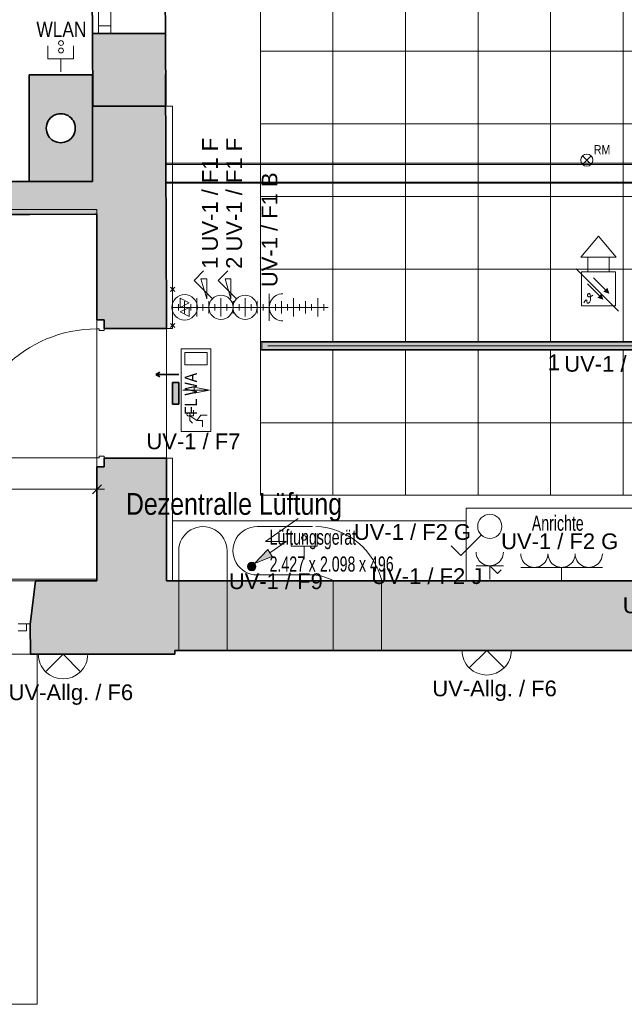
# Model space of a CAD drawing. Extents: x -321 to 526, y -52 to 542.
# Tile 37 of 56: x 33 to 133, y 156 to 319. Entities that reach past the tile are written whole.
import ezdxf
from ezdxf.lldxf.tags import DXFTag

# ---------------------------------------------------------------- set-up
doc = ezdxf.new("R2010")
doc.units = 0
doc.layers.get('0').update_dxf_attribs({"lineweight": 35})
for name, color, linetype, lineweight, true_color in [('Bereich UV Allg.', 7, 'Continuous', 18, 0xff6600), ('E_445_Allgemeinbeleuchtung', 7, 'Continuous', 18, 0xf7d209), ('E_445_Sicherheitsbeleuchtung_SiBel', 7, 'Continuous', 18, 0x009900), ('E_449_Niederspannungsinstallationen_Elektro', 1, 'Continuous', 18, 0xff0000), ('E_449_Niederspannungsinstallationen_Schalter', 1, 'Continuous', 18, 0xff0000), ('E_449_Niederspannungsinstallationen_Stromkreise', 1, 'Continuous', 25, 0xff0000), ('E_456_BMA_Endgeräte', 7, 'Continuous', 18, 0x993300), ('E_457_Datenübertragungsnetz_EDV', 6, 'Continuous', 18, 0xff00ff)]:
    doc.layers.add(name, color=color, linetype=linetype, lineweight=lineweight, true_color=true_color)
for name, color, linetype, lineweight in [('D-501 Deckenspiegel Beleuchtung_BM_PM_NB', 7, 'Continuous', 25), ('D-501 Deckenspiegel Gebäude', 7, 'Continuous', 25), ('D-501 Deckenspiegel Rasterdecke', 7, 'Continuous', 25), ('D-501 Deckenspiegel Text_Maß', 7, 'Continuous', 25), ('E_Legende', 7, 'Continuous', 18)]:
    doc.layers.add(name, color=color, linetype=linetype, lineweight=lineweight)
doc.layers.add('E_Hilfslinie', color=2, linetype='Continuous', lineweight=13, true_color=0xffff00, plot=False)
doc.layers.add('E_Hilfslinie Legende', color=7, linetype='Continuous', lineweight=13, true_color=0xffcccc, plot=False)
doc.styles.get("Standard").update_dxf_attribs({"font": 'arial.ttf'})
tags = doc.linetypes.add('ALL_S14', pattern=[0.1, 0.05, -0.05]).pattern_tags.tags
tags[6:7] = [DXFTag(74, 4), DXFTag(75, 0), DXFTag(340, '0'), DXFTag(46, 1.0), DXFTag(50, 0.0), DXFTag(44, 0.0), DXFTag(45, 0.0)]
tags[4:5] = [DXFTag(74, 4), DXFTag(75, 0), DXFTag(340, '0'), DXFTag(46, 1.0), DXFTag(50, 0.0), DXFTag(44, 0.0), DXFTag(45, 0.0)]
tags = doc.linetypes.add('ALL_S16', pattern=[0.025, 0, -0.025]).pattern_tags.tags
tags[6:7] = [DXFTag(74, 4), DXFTag(75, 0), DXFTag(340, '0'), DXFTag(46, 1.0), DXFTag(50, 0.0), DXFTag(44, 0.0), DXFTag(45, 0.0)]
tags[4:5] = [DXFTag(74, 4), DXFTag(75, 0), DXFTag(340, '0'), DXFTag(46, 1.0), DXFTag(50, 0.0), DXFTag(44, 0.0), DXFTag(45, 0.0)]
tags = doc.linetypes.add('PUNKT2_S9', pattern=[0.025, 0, -0.025]).pattern_tags.tags
tags[6:7] = [DXFTag(74, 4), DXFTag(75, 0), DXFTag(340, '0'), DXFTag(46, 1.0), DXFTag(50, 0.0), DXFTag(44, 0.0), DXFTag(45, 0.0)]
tags[4:5] = [DXFTag(74, 4), DXFTag(75, 0), DXFTag(340, '0'), DXFTag(46, 1.0), DXFTag(50, 0.0), DXFTag(44, 0.0), DXFTag(45, 0.0)]
tags = doc.linetypes.add('VERDECKT2_S2', pattern=[0.135, 0.1, -0.035]).pattern_tags.tags
tags[6:7] = [DXFTag(74, 4), DXFTag(75, 0), DXFTag(340, '0'), DXFTag(46, 1.0), DXFTag(50, 0.0), DXFTag(44, 0.0), DXFTag(45, 0.0)]
tags[4:5] = [DXFTag(74, 4), DXFTag(75, 0), DXFTag(340, '0'), DXFTag(46, 1.0), DXFTag(50, 0.0), DXFTag(44, 0.0), DXFTag(45, 0.0)]

# ---------------------------------------------------------------- blocks, each defined once
blk = doc.blocks.new('Referenz-A07MYS7IRK', base_point=(-281.01, -47.12))
at = {"layer": 'D-501 Deckenspiegel Beleuchtung_BM_PM_NB', "color": 0, "lineweight": 13}
for p, q in [((125.66, 294.68), (127.08, 296.09)), ((125.66, 296.09), (127.08, 294.68)), ((14.73, 240.97), (45.35, 240.97)), ((44.6, 240.22), (46.1, 241.72)), ((45.35, 240.97), (45.35, 242.22)), ((45.35, 240.97), (45.35, 239.72)), ((45.35, 240.97), (46.6, 240.97))]:
    blk.add_line(p, q, dxfattribs=at)
at = {"layer": 'D-501 Deckenspiegel Beleuchtung_BM_PM_NB', "color": 0, "lineweight": 18}
for p, q in [((180.37, 265.38), (72.37, 265.38)), ((180.37, 263.98), (72.37, 263.98)), ((180.37, 263.98), (72.37, 263.98))]:
    blk.add_line(p, q, dxfattribs=at)
at = {"layer": 'D-501 Deckenspiegel Beleuchtung_BM_PM_NB', "color": 0, "lineweight": 35}
for p, q in [((55.07, 259.96), (55.77, 260.36)), ((58.87, 259.96), (55.07, 259.96)), ((55.07, 259.96), (55.77, 259.56)), ((58.87, 258.63), (57.87, 258.63)), ((57.87, 258.63), (57.87, 255.03)), ((58.87, 255.03), (58.87, 258.63)), ((57.87, 255.03), (58.87, 255.03))]:
    blk.add_line(p, q, dxfattribs=at)
at = {"layer": 'D-501 Deckenspiegel Beleuchtung_BM_PM_NB', "color": 0, "lineweight": 13}
blk.add_circle((126.37, 295.38), 1, dxfattribs=at)
for points in [[(72.37, 263.98), (72.37, 265.38), (180.37, 263.98)], [(180.37, 263.98), (72.37, 265.38), (180.37, 265.38)]]:
    blk.add_solid(points, dxfattribs=at)
at = {"layer": 'D-501 Deckenspiegel Beleuchtung_BM_PM_NB', "color": 0, "lineweight": 35}
for points in [[(57.87, 255.03), (57.87, 258.63), (58.87, 255.03)], [(58.87, 255.03), (57.87, 258.63), (58.87, 258.63)]]:
    blk.add_solid(points, dxfattribs=at)
at = {"layer": 'D-501 Deckenspiegel Gebäude', "color": 0, "linetype": 'ALL_S16', "lineweight": 35, "ltscale": 0.35}
for p, q in [((44.27, 419.13), (44.59, 316.26)), ((56.4, 419.13), (56.67, 316.31))]:
    blk.add_line(p, q, dxfattribs=at)
at = {"layer": 'D-501 Deckenspiegel Gebäude', "color": 0, "linetype": 'VERDECKT2_S2', "lineweight": 13, "ltscale": 0.13}
for p, q in [((45.63, 318.55), (45.61, 419.13)), ((47.63, 318.55), (47.61, 419.13))]:
    blk.add_line(p, q, dxfattribs=at)
at = {"layer": 'D-501 Deckenspiegel Gebäude', "color": 0, "lineweight": 13}
for p, q in [((45.63, 318.55), (45.63, 316.31)), ((45.63, 317.6), (47.63, 317.6)), ((47.63, 318.55), (47.63, 316.31)), ((57.87, 304.31), (56.73, 304.31)), ((57.87, 267.53), (57.87, 304.31)), ((46.55, 268.99), (45.35, 268.99)), ((45.35, 268.99), (45.35, 267.49)), ((46.55, 267.23), (46.55, 268.99)), ((45.69, 267.49), (45.35, 267.49)), ((45.69, 267.23), (45.69, 267.49)), ((45.69, 267.23), (46.55, 267.23)), ((56.87, 267.53), (57.87, 267.53)), ((57.87, 267.53), (57.87, 267.53)), ((45.35, 246.17), (23.75, 246.17)), ((45.69, 246.17), (45.35, 246.17)), ((45.35, 244.67), (45.35, 246.17)), ((45.69, 246.43), (45.69, 246.17)), ((45.69, 246.43), (46.55, 246.43)), ((46.55, 246.43), (46.55, 244.67)), ((56.87, 246.13), (57.87, 246.13)), ((57.87, 246.13), (57.87, 225.84)), ((46.55, 244.67), (45.35, 244.67)), ((106.41, 237.84), (106.41, 234.76)), ((106.41, 237.84), (184.28, 237.84)), ((57.87, 235.76), (106.41, 235.76)), ((57.87, 225.84), (57.87, 235.76)), ((106.41, 235.76), (106.41, 232.84)), ((106.41, 232.84), (106.41, 225.84)), ((106.41, 225.84), (57.87, 225.84)), ((32.32, 218.73), (33.72, 218.73)), ((33.72, 218.73), (34.33, 218.73)), ((33.72, 218.73), (33.72, 217.57)), ((33.72, 217.57), (32.32, 217.57)), ((0.72, 213.67), (34.34, 213.71)), ((35.44, 155.85), (35.44, 213.69)), ((-23.37, 155.85), (35.44, 155.85))]:
    blk.add_line(p, q, dxfattribs=at)
at = {"layer": 'D-501 Deckenspiegel Gebäude', "color": 0, "lineweight": 35}
for p, q in [((56.67, 316.31), (44.6, 316.31)), ((44.61, 316.31), (44.65, 304.26)), ((56.73, 304.31), (56.68, 316.31)), ((44.62, 309.48), (34.13, 309.48)), ((34.13, 309.48), (34.13, 291.85)), ((44.62, 309.48), (44.62, 291.85)), ((56.87, 268.85), (56.7, 309.53)), ((56.73, 304.31), (44.65, 304.31)), ((23.95, 291.84), (34.13, 291.85)), ((44.63, 291.85), (34.14, 291.85)), ((44.62, 291.85), (44.63, 291.85)), ((34.24, 286.4), (45.03, 286.45)), ((45.03, 286.45), (45.03, 286.44)), ((45.03, 286.44), (45.35, 286.44)), ((45.35, 286.44), (45.35, 268.99)), ((23.95, 286.4), (34.24, 286.4)), ((45.35, 268.99), (46.55, 268.99)), ((46.55, 268.99), (46.55, 267.53)), ((56.87, 267.53), (56.87, 268.85)), ((46.55, 267.53), (56.87, 267.53)), ((56.87, 246.13), (46.55, 246.13)), ((46.55, 246.13), (46.55, 244.67)), ((56.87, 244.81), (56.87, 246.13)), ((46.55, 244.67), (45.35, 244.67)), ((45.35, 244.67), (45.35, 225.84)), ((56.87, 225.84), (56.87, 244.81)), ((35.19, 225.84), (34.33, 218.65)), ((45.35, 225.84), (35.19, 225.84)), ((153.07, 225.84), (56.87, 225.84)), ((34.33, 218.65), (34.34, 213.71)), ((34.34, 213.71), (36.46, 213.71)), ((36.46, 213.71), (58.24, 213.71)), ((58.24, 213.71), (58.24, 214.35)), ((58.24, 214.35), (202.5, 214.35))]:
    blk.add_line(p, q, dxfattribs=at)
at = {"layer": 'D-501 Deckenspiegel Gebäude', "color": 0, "linetype": 'ALL_S14', "lineweight": 13, "ltscale": 0.13}
for p, q in [((197.28, 294.86), (56.76, 294.86)), ((197.28, 294.66), (56.76, 294.66)), ((197.29, 291.76), (56.77, 291.76)), ((197.29, 291.56), (56.77, 291.56)), ((71.85, 234.82), (81.01, 234.82)), ((58.87, 230.81), (58.88, 214.35)), ((66.87, 230.81), (66.88, 214.35)), ((71.85, 226.82), (81.06, 226.82)), ((84.43, 225.88), (84.43, 214.35)), ((92.43, 225.85), (92.43, 214.35))]:
    blk.add_line(p, q, dxfattribs=at)
at = {"layer": 'D-501 Deckenspiegel Gebäude', "color": 0, "linetype": 'PUNKT2_S9', "lineweight": 13, "ltscale": 0.13}
for p, q in [((45.35, 267.49), (45.35, 246.09)), ((56.87, 267.53), (56.87, 246.13)), ((-0.32, 225.88), (35.2, 225.84))]:
    blk.add_line(p, q, dxfattribs=at)
at = {"layer": 'D-501 Deckenspiegel Gebäude', "color": 0, "lineweight": 35}
for major_axis in [(2.4, 0), (-2.4, 0)]:
    blk.add_ellipse((39.37, 300.66), major_axis=major_axis, ratio=1, start_param=0, end_param=3.141593, dxfattribs=at)
at = {"layer": 'D-501 Deckenspiegel Gebäude', "color": 0, "lineweight": 13}
blk.add_ellipse((45.35, 245.89), major_axis=(0, 21.6), ratio=1, start_param=0, end_param=1.557995, dxfattribs=at)
at = {"layer": 'D-501 Deckenspiegel Gebäude', "color": 0, "linetype": 'ALL_S14', "lineweight": 13, "ltscale": 0.13}
for centre, major_axis, end_param in [((62.87, 230.81), (4, 0), 3.142848), ((71.84, 230.82), (0, 4), 3.142848), ((81.11, 223.19), (11.33, 2.65), 1.305845), ((80.58, 218.49), (3.85, 7.39), 0.488763)]:
    blk.add_ellipse(centre, major_axis=major_axis, ratio=1, start_param=0, end_param=end_param, dxfattribs=at)
at = {"layer": 'D-501 Deckenspiegel Gebäude', "color": 0, "lineweight": 13}
for points in [[(44.65, 304.26), (44.63, 316.31), (44.65, 316.31)], [(44.65, 304.26), (44.65, 316.31), (56.73, 304.31)], [(56.73, 304.31), (44.65, 316.31), (56.73, 316.31)], [(34.14, 291.85), (34.14, 309.48), (36.98, 291.85)], [(36.98, 291.85), (34.14, 309.48), (36.98, 309.48)], [(36.98, 300.66), (36.98, 309.48), (37, 300.95)], [(37, 300.95), (36.98, 309.48), (37, 309.48)], [(37, 300.95), (37, 309.48), (37.05, 301.24)], [(37.05, 301.24), (37, 309.48), (37.05, 309.48)], [(37.05, 301.24), (37.05, 309.48), (37.14, 301.51)], [(37.14, 301.51), (37.05, 309.48), (37.14, 309.48)], [(37.14, 301.51), (37.14, 309.48), (37.26, 301.78)], [(37.26, 301.78), (37.14, 309.48), (37.26, 309.48)], [(37.26, 301.78), (37.26, 309.48), (37.41, 302.03)], [(37.41, 302.03), (37.26, 309.48), (37.41, 309.48)], [(37.41, 302.03), (37.41, 309.48), (37.59, 302.26)], [(37.59, 302.26), (37.41, 309.48), (37.59, 309.48)], [(37.59, 302.26), (37.59, 309.48), (37.79, 302.46)], [(37.79, 302.46), (37.59, 309.48), (37.79, 309.48)], [(37.79, 302.46), (37.79, 309.48), (38.02, 302.64)], [(38.02, 302.64), (37.79, 309.48), (38.02, 309.48)], [(38.02, 302.64), (38.02, 309.48), (38.27, 302.79)], [(38.27, 302.79), (38.02, 309.48), (38.27, 309.48)], [(38.27, 302.79), (38.27, 309.48), (38.53, 302.91)], [(38.53, 302.91), (38.27, 309.48), (38.53, 309.48)], [(38.53, 302.91), (38.53, 309.48), (38.81, 302.99)], [(38.81, 302.99), (38.53, 309.48), (38.81, 309.48)], [(38.81, 302.99), (38.81, 309.48), (39.1, 303.05)], [(39.1, 303.05), (38.81, 309.48), (39.1, 309.48)], [(39.1, 303.05), (39.1, 309.48), (39.38, 303.06)], [(39.38, 303.06), (39.1, 309.48), (39.38, 309.48)], [(39.38, 303.06), (39.38, 309.48), (39.67, 303.05)], [(39.67, 303.05), (39.38, 309.48), (39.67, 309.48)], [(39.67, 303.05), (39.67, 309.48), (39.96, 302.99)], [(39.96, 302.99), (39.67, 309.48), (39.96, 309.48)], [(39.96, 302.99), (39.96, 309.48), (40.24, 302.91)], [(40.24, 302.91), (39.96, 309.48), (40.24, 309.48)], [(40.24, 302.91), (40.24, 309.48), (40.5, 302.79)], [(40.5, 302.79), (40.24, 309.48), (40.5, 309.48)], [(40.5, 302.79), (40.5, 309.48), (40.75, 302.64)], [(40.75, 302.64), (40.5, 309.48), (40.75, 309.48)], [(40.75, 302.64), (40.75, 309.48), (40.98, 302.46)], [(40.98, 302.46), (40.75, 309.48), (40.98, 309.48)], [(40.98, 302.46), (40.98, 309.48), (41.18, 302.26)], [(41.18, 302.26), (40.98, 309.48), (41.18, 309.48)], [(41.18, 302.26), (41.18, 309.48), (41.36, 302.03)], [(41.36, 302.03), (41.18, 309.48), (41.36, 309.48)], [(41.36, 302.03), (41.36, 309.48), (41.51, 301.78)], [(41.51, 301.78), (41.36, 309.48), (41.51, 309.48)], [(41.51, 301.78), (41.51, 309.48), (41.63, 301.51)], [(41.63, 301.51), (41.51, 309.48), (41.63, 309.48)], [(41.63, 301.51), (41.63, 309.48), (41.71, 301.24)], [(41.71, 301.24), (41.63, 309.48), (41.71, 309.48)], [(41.71, 301.24), (41.71, 309.48), (41.77, 300.95)], [(41.77, 300.95), (41.71, 309.48), (41.77, 309.48)], [(41.77, 300.95), (41.77, 309.48), (41.78, 300.66)], [(41.78, 300.66), (41.77, 309.48), (41.78, 309.48)], [(41.78, 291.85), (41.78, 309.48), (44.63, 291.85)], [(44.63, 291.85), (41.78, 309.48), (44.63, 309.48)], [(44.63, 291.85), (44.63, 309.48), (44.65, 286.45)], [(44.65, 286.45), (44.63, 309.48), (44.65, 304.31)], [(44.65, 286.45), (44.65, 304.31), (45.03, 286.45)], [(45.03, 286.45), (44.65, 304.31), (45.03, 304.31)], [(45.03, 286.45), (45.03, 304.31), (45.35, 286.44)], [(45.35, 286.44), (45.03, 304.31), (45.35, 304.31)], [(45.35, 286.44), (45.35, 304.31), (46.55, 268.99)], [(46.55, 268.99), (45.35, 304.31), (46.55, 304.31)], [(46.55, 268.99), (46.55, 304.31), (56.72, 267.53)], [(56.72, 267.53), (46.55, 304.31), (56.72, 304.31)], [(56.72, 267.53), (56.72, 304.31), (56.87, 267.53)], [(56.87, 267.53), (56.72, 304.31), (56.87, 268.85)], [(36.98, 291.85), (36.98, 300.66), (37, 291.85)], [(37, 291.85), (36.98, 300.66), (37, 300.37)], [(37, 291.85), (37, 300.37), (37.05, 291.85)], [(37.05, 291.85), (37, 300.37), (37.05, 300.09)], [(37.05, 291.85), (37.05, 300.09), (37.14, 291.85)], [(37.14, 291.85), (37.05, 300.09), (37.14, 299.81)], [(37.14, 291.85), (37.14, 299.81), (37.26, 291.85)], [(37.26, 291.85), (37.14, 299.81), (37.26, 299.55)], [(37.26, 291.85), (37.26, 299.55), (37.41, 291.85)], [(37.41, 291.85), (37.26, 299.55), (37.41, 299.3)], [(41.51, 291.85), (41.36, 299.3), (41.51, 299.55)], [(41.63, 291.85), (41.51, 299.55), (41.63, 299.81)], [(41.51, 291.85), (41.51, 299.55), (41.63, 291.85)], [(41.71, 291.85), (41.63, 299.81), (41.71, 300.09)], [(41.63, 291.85), (41.63, 299.81), (41.71, 291.85)], [(41.77, 291.85), (41.71, 300.09), (41.77, 300.37)], [(41.71, 291.85), (41.71, 300.09), (41.77, 291.85)], [(41.78, 291.85), (41.77, 300.37), (41.78, 300.66)], [(41.77, 291.85), (41.77, 300.37), (41.78, 291.85)], [(37.41, 291.85), (37.41, 299.3), (37.59, 291.85)], [(37.59, 291.85), (37.41, 299.3), (37.59, 299.07)], [(37.59, 291.85), (37.59, 299.07), (37.79, 291.85)], [(37.79, 291.85), (37.59, 299.07), (37.79, 298.87)], [(37.79, 291.85), (37.79, 298.87), (38.02, 291.85)], [(38.02, 291.85), (37.79, 298.87), (38.02, 298.69)], [(38.02, 291.85), (38.02, 298.69), (38.27, 291.85)], [(38.27, 291.85), (38.02, 298.69), (38.27, 298.54)], [(38.27, 291.85), (38.27, 298.54), (38.53, 291.85)], [(38.53, 291.85), (38.27, 298.54), (38.53, 298.42)], [(38.53, 291.85), (38.53, 298.42), (38.81, 291.85)], [(38.81, 291.85), (38.53, 298.42), (38.81, 298.33)], [(38.81, 291.85), (38.81, 298.33), (39.1, 291.85)], [(39.1, 291.85), (38.81, 298.33), (39.1, 298.28)], [(39.1, 291.85), (39.1, 298.28), (39.38, 291.85)], [(39.38, 291.85), (39.1, 298.28), (39.38, 298.26)], [(39.67, 291.85), (39.38, 298.26), (39.67, 298.28)], [(39.38, 291.85), (39.38, 298.26), (39.67, 291.85)], [(39.96, 291.85), (39.67, 298.28), (39.96, 298.33)], [(39.67, 291.85), (39.67, 298.28), (39.96, 291.85)], [(40.24, 291.85), (39.96, 298.33), (40.24, 298.42)], [(39.96, 291.85), (39.96, 298.33), (40.24, 291.85)], [(40.5, 291.85), (40.24, 298.42), (40.5, 298.54)], [(40.24, 291.85), (40.24, 298.42), (40.5, 291.85)], [(40.75, 291.85), (40.5, 298.54), (40.75, 298.69)], [(40.5, 291.85), (40.5, 298.54), (40.75, 291.85)], [(40.98, 291.85), (40.75, 298.69), (40.98, 298.87)], [(40.75, 291.85), (40.75, 298.69), (40.98, 291.85)], [(41.18, 291.85), (40.98, 298.87), (41.18, 299.07)], [(40.98, 291.85), (40.98, 298.87), (41.18, 291.85)], [(41.36, 291.85), (41.18, 299.07), (41.36, 299.3)], [(41.18, 291.85), (41.18, 299.07), (41.36, 291.85)], [(41.36, 291.85), (41.36, 299.3), (41.51, 291.85)], [(34.14, 286.4), (23.95, 291.84), (34.14, 291.85)], [(23.95, 286.4), (23.95, 291.84), (34.14, 286.4)], [(34.14, 286.4), (34.14, 291.85), (34.23, 286.4)], [(34.23, 286.4), (34.14, 291.85), (34.23, 291.85)], [(34.23, 286.4), (34.23, 291.85), (44.63, 286.45)], [(44.63, 286.45), (34.23, 291.85), (44.63, 291.85)], [(44.63, 286.45), (44.63, 291.85), (44.65, 286.45)], [(45.03, 286.44), (45.03, 286.45), (45.35, 286.44)], [(45.35, 268.99), (45.35, 286.44), (46.55, 268.99)], [(46.55, 267.53), (46.55, 268.99), (56.72, 267.53)]]:
    blk.add_solid(points, dxfattribs=at)
at = {"layer": 'D-501 Deckenspiegel Gebäude', "color": 0, "linetype": 'PUNKT2_S9', "lineweight": 13, "ltscale": 0.13}
for points in [[(46.55, 244.67), (46.55, 246.13), (56.88, 213.71)], [(56.88, 225.84), (46.55, 246.13), (56.88, 246.13)], [(56.88, 213.71), (46.55, 246.13), (56.88, 225.84)], [(45.36, 225.84), (45.35, 244.67), (45.36, 244.67)], [(45.36, 213.71), (45.36, 244.67), (46.55, 213.71)], [(46.55, 213.71), (45.36, 244.67), (46.55, 244.67)], [(46.55, 213.71), (46.55, 244.67), (56.88, 213.71)], [(35.2, 213.71), (34.34, 218.65), (35.2, 225.84)], [(35.2, 213.71), (35.2, 225.84), (45.36, 213.71)], [(45.36, 213.71), (35.2, 225.84), (45.36, 225.84)], [(56.88, 213.71), (56.88, 225.84), (58.25, 213.71)], [(58.25, 214.35), (56.88, 225.84), (58.25, 225.84)], [(58.25, 213.71), (56.88, 225.84), (58.25, 214.35)], [(58.25, 214.35), (58.25, 225.84), (59.37, 214.35)], [(59.37, 214.35), (58.25, 225.84), (59.37, 225.84)], [(59.37, 214.36), (59.37, 225.84), (59.37, 214.36)], [(59.37, 214.36), (59.37, 225.84), (59.37, 225.84)], [(59.37, 214.36), (59.37, 225.84), (59.37, 214.35)], [(59.37, 214.35), (59.37, 225.84), (59.37, 225.84)], [(59.37, 214.35), (59.37, 225.84), (153.07, 214.35)], [(153.07, 220.69), (59.37, 225.84), (153.07, 225.84)], [(153.07, 214.35), (59.37, 225.84), (153.07, 220.69)], [(34.34, 213.71), (34.34, 218.65), (35.2, 213.71)], [(59.37, 214.35), (59.37, 214.36), (59.37, 214.35)], [(59.37, 214.32), (59.37, 214.35), (59.37, 214.35)], [(59.37, 214.32), (59.37, 214.35), (59.37, 214.32)], [(59.37, 214.32), (59.37, 214.35), (59.37, 214.35)], [(59.37, 214.32), (59.37, 214.35), (59.38, 214.32)]]:
    blk.add_solid(points, dxfattribs=at)
at = {"layer": 'D-501 Deckenspiegel Rasterdecke', "color": 0, "lineweight": 18}
for p, q in [((72.37, 325.38), (72.37, 265.38)), ((84.37, 325.38), (84.37, 265.38)), ((96.37, 325.38), (96.37, 265.38)), ((108.37, 325.38), (108.37, 265.38)), ((120.37, 325.38), (120.37, 265.38)), ((132.37, 325.38), (132.37, 265.38)), ((180.37, 313.38), (72.37, 313.38)), ((180.37, 301.38), (72.37, 301.38)), ((180.37, 289.38), (72.37, 289.38)), ((180.37, 277.38), (72.37, 277.38)), ((72.37, 239.98), (72.37, 265.38)), ((84.37, 239.98), (84.37, 263.98)), ((96.37, 239.98), (96.37, 263.98)), ((108.37, 239.98), (108.37, 263.98)), ((120.37, 239.98), (120.37, 263.98)), ((132.37, 239.98), (132.37, 263.98)), ((180.37, 251.98), (72.37, 251.98)), ((180.37, 239.98), (72.37, 239.98))]:
    blk.add_line(p, q, dxfattribs=at)
at = {"layer": 'D-501 Deckenspiegel Beleuchtung_BM_PM_NB', "color": 0, "lineweight": 13, "insert": (127.53, 297.86), "char_height": 1.5, "attachment_point": 1}
blk.add_mtext('{\\W0.83;\\fArial;RM}', dxfattribs=at)
at = {"layer": 'D-501 Deckenspiegel Beleuchtung_BM_PM_NB', "color": 0, "lineweight": 18, "char_height": 2, "attachment_point": 1, "rotation": 90}
for s, insert in [('{\\W0.83;\\fArial;WA}', (59.87, 256.47)), ('{\\W0.83;\\fArial;FL}', (59.87, 253.27))]:
    blk.add_mtext(s, dxfattribs=dict(at, insert=insert))
at = {"layer": 'D-501 Deckenspiegel Gebäude', "color": 0, "lineweight": -2, "insert": (117.26, 236.62), "char_height": 2.5, "attachment_point": 1}
blk.add_mtext('{\\W0.67;\\fArial;Anrichte}', dxfattribs=at)
at = {"layer": 'D-501 Deckenspiegel Text_Maß', "color": 0, "lineweight": -2, "char_height": 2.5, "attachment_point": 1}
for s, insert in [('{\\W0.67;\\fArial;Lüftungsgerät}', (73.9, 234.31)), ('{\\W0.67;\\fArial;2.427}', (73.9, 229.87)), ('{\\W0.67;\\fArial;2.098}', (82.23, 229.87)), ('{\\W0.67;\\fArial;496}', (90.51, 229.87)), ('{\\W0.67;\\fArial;x}', (80.36, 229.87)), ('{\\W0.67;\\fArial;x}', (88.68, 229.87))]:
    blk.add_mtext(s, dxfattribs=dict(at, insert=insert))
blk = doc.blocks.new('Polylinie-A07MYS7URK', base_point=(-155.21, 226.14))
at = {"color": 0, "linetype": 'ByBlock', "lineweight": -2, "ltscale": 0.18}
for p, q in [((-155.21, 287.18), (45.34, 287.22)), ((-155.21, 226.14), (-155.21, 287.18)), ((45.34, 287.22), (45.34, 226.14)), ((45.34, 226.14), (-155.21, 226.14))]:
    blk.add_line(p, q, dxfattribs=at)
blk = doc.blocks.new('069 Multisensormelder (Kombination RMO WMD)-A07MYSAKRK', base_point=(125.48, 271.32))
at = {"color": 0, "lineweight": -2}
for p, q in [((125.48, 276.92), (125.48, 271.32)), ((131.08, 276.92), (125.48, 276.92)), ((131.08, 271.32), (131.08, 276.92)), ((127.45, 275.93), (129.43, 273.95)), ((126.46, 274.94), (128.44, 272.96)), ((125.87, 271.82), (126.04, 272.08)), ((126.04, 272.08), (126.17, 272.22)), ((126.17, 272.22), (126.25, 272.27)), ((126.25, 272.27), (126.31, 272.25)), ((126.31, 272.25), (126.34, 272.17)), ((126.34, 272.17), (126.36, 272.07)), ((126.36, 272.07), (126.38, 271.96)), ((126.38, 271.96), (126.4, 271.86)), ((126.4, 271.86), (126.44, 271.79)), ((126.47, 273.08), (126.46, 273.03)), ((126.46, 273.03), (126.46, 272.98)), ((126.46, 272.98), (126.48, 272.94)), ((126.49, 273.13), (126.47, 273.08)), ((126.5, 272.89), (126.48, 272.94)), ((126.51, 273.17), (126.49, 273.13)), ((126.5, 272.89), (126.53, 272.86)), ((126.54, 273.22), (126.51, 273.17)), ((126.57, 272.83), (126.53, 272.86)), ((126.58, 273.26), (126.54, 273.22)), ((126.57, 272.83), (126.62, 272.81)), ((126.62, 273.29), (126.58, 273.26)), ((126.66, 273.32), (126.62, 273.29)), ((126.62, 272.81), (126.68, 272.8)), ((126.7, 273.33), (126.66, 273.32)), ((126.68, 272.8), (126.76, 272.8)), ((126.73, 273.34), (126.7, 273.33)), ((126.7, 271.78), (126.77, 271.84)), ((126.73, 273.34), (126.77, 273.33)), ((126.76, 272.8), (126.84, 272.81)), ((126.8, 273.32), (126.77, 273.33)), ((126.77, 271.84), (126.83, 271.92)), ((126.8, 273.32), (126.83, 273.28)), ((126.86, 273.24), (126.83, 273.28)), ((126.83, 271.92), (126.88, 272.01)), ((126.84, 272.81), (126.92, 272.83)), ((126.88, 273.19), (126.86, 273.24)), ((126.9, 273.12), (126.88, 273.19)), ((126.88, 272.01), (126.92, 272.11)), ((126.92, 273.04), (126.9, 273.12)), ((126.94, 272.94), (126.92, 273.04)), ((126.92, 272.83), (127.02, 272.86)), ((126.92, 272.11), (126.95, 272.23)), ((126.96, 272.83), (126.94, 272.94)), ((126.95, 272.23), (126.97, 272.35)), ((126.97, 272.72), (126.96, 272.83)), ((126.97, 272.6), (126.97, 272.72)), ((126.97, 272.47), (126.97, 272.6)), ((126.97, 272.35), (126.97, 272.47)), ((127.02, 272.86), (127.11, 272.9)), ((127.11, 272.9), (127.2, 272.95)), ((127.2, 272.95), (127.28, 273.01)), ((127.28, 273.01), (127.36, 273.08)), ((125.48, 271.32), (131.08, 271.32)), ((126.44, 271.79), (126.49, 271.75)), ((126.49, 271.75), (126.56, 271.74)), ((126.56, 271.74), (126.63, 271.75)), ((126.63, 271.75), (126.7, 271.78))]:
    blk.add_line(p, q, dxfattribs=at)
for points in [[(130.09, 273.29), (129.1, 273.62), (129.76, 274.28)], [(129.1, 272.3), (128.11, 272.63), (128.77, 273.29)]]:
    blk.add_solid(points, dxfattribs=at)
blk = doc.blocks.new('002 Sirene-A07MYSAMRK', base_point=(125.36, 277))
at = {"color": 0, "lineweight": -2}
for p, q in [((128.28, 282.83), (125.36, 279.33)), ((131.19, 279.33), (128.28, 282.83)), ((125.36, 279.33), (131.19, 279.33)), ((126.53, 277), (126.53, 279.33)), ((130.03, 277), (130.03, 279.33))]:
    blk.add_line(p, q, dxfattribs=at)
blk = doc.blocks.new('Blockreferenz-A07MYSBERK', base_point=(37.24, 310))
at = {"color": 0, "linetype": 'ByBlock', "lineweight": -2, "ltscale": 0.045}
for p, q in [((37.24, 312.12), (37.24, 314.25)), ((41.49, 312.12), (41.49, 314.25)), ((41.49, 312.12), (37.24, 312.12)), ((39.36, 310), (39.36, 312.12))]:
    blk.add_line(p, q, dxfattribs=at)
at = {"color": 0, "linetype": 'ByBlock', "lineweight": -2, "ltscale": 0.18}
for centre in [(39.4, 314.73), (39.4, 313.51)]:
    blk.add_circle(centre, 0.399, dxfattribs=at)
blk = doc.blocks.new('MText-A07MYSBGRK', base_point=(35.34, 315.75))
at = {"color": 0, "linetype": 'ByBlock', "lineweight": -2, "ltscale": 0.18, "insert": (35.34, 318.25), "char_height": 2.5, "attachment_point": 1}
blk.add_mtext('{\\fArial Narrow;WLAN}', dxfattribs=at)
blk = doc.blocks.new('Steckdose_ dreifach m. Schuko.-A07MYSCARK', base_point=(115.43, 225.82))
at = {"color": 0, "lineweight": -2}
for p, q in [((115.43, 228.07), (128.93, 228.07)), ((122.18, 228.07), (122.18, 225.82))]:
    blk.add_line(p, q, dxfattribs=at)
for centre in [(117.68, 230.32), (122.18, 230.32), (126.68, 230.32)]:
    blk.add_ellipse(centre, major_axis=(-2.25, 0), ratio=1, start_param=0, end_param=3.141593, dxfattribs=at)
blk = doc.blocks.new('Blockreferenz-A07MYSCSRK', base_point=(57.5, 267.69))
at = {"color": 0, "linetype": 'ByBlock', "lineweight": -2, "ltscale": 0.13}
for p, q in [((57.5, 273.69), (58.21, 274.4)), ((57.5, 274.4), (58.21, 273.69)), ((57.85, 274.05), (57.85, 271.05)), ((59.85, 272.05), (59.85, 270.05)), ((61.85, 272.55), (61.85, 269.55)), ((63.85, 272.05), (63.85, 270.05)), ((65.85, 272.55), (65.85, 269.55)), ((67.85, 272.05), (67.85, 270.05)), ((69.85, 272.55), (69.85, 269.55)), ((71.85, 272.05), (71.85, 270.05)), ((73.85, 272.55), (73.85, 269.55)), ((75.85, 272.05), (75.85, 270.05)), ((77.85, 272.55), (77.85, 269.55)), ((79.85, 272.05), (79.85, 270.05)), ((81.85, 272.55), (81.85, 269.55)), ((57.85, 271.05), (83.58, 271.05)), ((57.85, 268.05), (57.85, 271.05)), ((58.85, 271.55), (58.85, 270.55)), ((60.85, 271.55), (60.85, 270.55)), ((62.85, 271.55), (62.85, 270.55)), ((64.85, 271.55), (64.85, 270.55)), ((66.85, 271.55), (66.85, 270.55)), ((68.85, 271.55), (68.85, 270.55)), ((70.85, 271.55), (70.85, 270.55)), ((72.85, 271.55), (72.85, 270.55)), ((74.85, 271.55), (74.85, 270.55)), ((76.85, 271.55), (76.85, 270.55)), ((78.85, 271.55), (78.85, 270.55)), ((80.85, 271.55), (80.85, 270.55)), ((82.85, 271.55), (82.85, 270.55)), ((57.5, 268.4), (58.21, 267.69)), ((57.5, 267.69), (58.21, 268.4))]:
    blk.add_line(p, q, dxfattribs=at)
blk = doc.blocks.new('Steckdose -A07MYSCURK', base_point=(71.59, 268.8))
at = {"color": 0, "lineweight": -2}
for p, q in [((73.84, 273.3), (73.84, 268.8)), ((73.84, 271.05), (71.59, 271.05))]:
    blk.add_line(p, q, dxfattribs=at)
blk.add_ellipse((76.09, 271.05), major_axis=(0, 2.25), ratio=1, start_param=0, end_param=3.141593, dxfattribs=at)
blk = doc.blocks.new('Einbau-Wandleuchte_ 1-flammig-A07MYSDSRK', base_point=(35.66, 209.62))
at = {"color": 0, "linetype": 'ByBlock', "lineweight": -2, "ltscale": 0.18}
for p, q in [((43.82, 213.7), (35.66, 213.7)), ((39.74, 213.7), (36.85, 210.82)), ((42.62, 210.82), (39.74, 213.7))]:
    blk.add_line(p, q, dxfattribs=at)
for major_axis, end_param in [((-4.08, 0), 0.785398), ((2.89, -2.89), 0.785398), ((-2.88, -2.89), 1.570796)]:
    blk.add_ellipse((39.74, 213.7), major_axis=major_axis, ratio=1, start_param=0, end_param=end_param, dxfattribs=at)
blk = doc.blocks.new('RZL-Unten-A07MYSE6RK', base_point=(59.3, 250.51))
at = {"color": 0, "linetype": 'ByBlock', "lineweight": -2, "ltscale": 0.18}
for p, q in [((59.3, 250.51), (59.3, 264.19)), ((59.3, 264.19), (64.2, 264.19)), ((64.2, 250.51), (64.2, 264.19)), ((59.9, 263.59), (63.6, 263.59)), ((59.9, 261.54), (59.9, 263.59)), ((63.6, 261.54), (63.6, 263.59)), ((59.9, 261.54), (63.6, 261.54)), ((59.55, 257.35), (63.96, 257.35)), ((61.4, 256.84), (61.4, 257.87)), ((63.96, 257.35), (61.4, 257.87)), ((63.96, 257.35), (61.4, 256.84)), ((61.31, 253.14), (61.31, 254.05)), ((60.69, 253.14), (60.69, 252.32)), ((60.69, 253.14), (61.31, 253.14)), ((61.88, 252.35), (60.69, 253.14)), ((60.69, 252.32), (61.15, 251.92)), ((62.53, 253.24), (61.88, 252.35)), ((61.88, 252.35), (62.8, 252.35)), ((63.55, 253.24), (62.53, 253.24)), ((62.8, 252.35), (62.8, 251.3)), ((59.3, 250.51), (64.2, 250.51))]:
    blk.add_line(p, q, dxfattribs=at)
for major_axis in [(0, 0.272), (0, -0.272)]:
    blk.add_ellipse((60.49, 253.34), major_axis=major_axis, ratio=1, start_param=0, end_param=3.141593, dxfattribs=at)
blk = doc.blocks.new('Elektroanschluß-A07MYSEKRK', base_point=(70.24, 227.52))
at = {"lineweight": -2}
blk.add_hatch(color=0, dxfattribs=at).paths.add_polyline_path([(71.58, 227.93), (71.62, 228.18), (71.54, 228.58), (71.48, 228.67), (71.23, 228.84), (71, 228.91), (70.69, 228.88), (70.47, 228.73), (70.3, 228.52), (70.24, 228.22), (70.25, 228.02), (70.49, 227.67), (70.85, 227.52), (71.18, 227.55), (71.42, 227.72)])
at = {"color": 0, "lineweight": -2}
for p, q in [((78.62, 236.14), (73.2, 232.36)), ((73.2, 232.36), (76.66, 232.34)), ((76.66, 232.34), (73.96, 230.47)), ((71.42, 228.71), (73.61, 231)), ((74.35, 229.88), (71.42, 228.71)), ((73.61, 231), (73.96, 230.47)), ((73.96, 230.47), (74.35, 229.88))]:
    blk.add_line(p, q, dxfattribs=at)
blk.add_circle((70.94, 228.22), 0.7, dxfattribs=at)
blk.add_solid([(74.35, 229.88), (73.61, 231), (71.43, 228.72)], dxfattribs=at)
blk = doc.blocks.new('MText-A07MYSEMRK', base_point=(50.13, 236.76))
at = {"color": 0, "lineweight": -2, "insert": (50.13, 240.36), "char_height": 3.6, "attachment_point": 1}
blk.add_mtext('{\\fArial Narrow;Dezentralle Lüftung}', dxfattribs=at)
blk = doc.blocks.new('Bauteilbeschriftung-A07MYSG0RK', base_point=(66.72, 276.54))
at = {"color": 0, "linetype": 'ByBlock', "lineweight": -2, "ltscale": 0.18, "insert": (66.72, 277.41), "char_height": 2.6, "attachment_point": 1, "rotation": 90}
blk.add_mtext('{\\fArial;2}', dxfattribs=at)
blk = doc.blocks.new('Bauteilbeschriftung-A07MYSG2RK', base_point=(66.74, 279.42))
at = {"color": 0, "linetype": 'ByBlock', "lineweight": -2, "ltscale": 0.25, "insert": (66.74, 280.29), "char_height": 2.6, "attachment_point": 1, "rotation": 90}
blk.add_mtext('{\\fArial;UV-1 / F1 F}', dxfattribs=at)
blk = doc.blocks.new('Bauteilbeschriftung-A07MYSG4RK', base_point=(72.59, 273.53))
at = {"color": 0, "linetype": 'ByBlock', "lineweight": -2, "ltscale": 0.25, "insert": (72.59, 274.39), "char_height": 2.6, "attachment_point": 1, "rotation": 90}
blk.add_mtext('{\\fArial;UV-1 / F1 B}', dxfattribs=at)
blk = doc.blocks.new('Bauteilbeschriftung-A07MYSGERK', base_point=(111.32, 231.08))
at = {"color": 0, "linetype": 'ByBlock', "lineweight": -2, "ltscale": 0.25, "insert": (112.18, 233.68), "char_height": 2.6, "attachment_point": 1}
blk.add_mtext('{\\fArial;UV-1 / F2 G}', dxfattribs=at)
blk = doc.blocks.new('Bauteilbeschriftung-A07MYSHCRK', base_point=(131.43, 220.49))
at = {"color": 0, "linetype": 'ByBlock', "lineweight": -2, "ltscale": 0.25, "insert": (132.3, 223.09), "char_height": 2.6, "attachment_point": 1}
blk.add_mtext('{\\fArial;UV-1 / F10}', dxfattribs=at)
blk = doc.blocks.new('Bauteilbeschriftung-A07MYSHERK', base_point=(66.3, 224.48))
at = {"color": 0, "linetype": 'ByBlock', "lineweight": -2, "ltscale": 0.25, "insert": (67.16, 227.08), "char_height": 2.6, "attachment_point": 1}
blk.add_mtext('{\\fArial;UV-1 / F9}', dxfattribs=at)
blk = doc.blocks.new('Bauteilbeschriftung-A07MYSHKRK', base_point=(52.66, 247.6))
at = {"color": 0, "linetype": 'ByBlock', "lineweight": -2, "ltscale": 0.25, "insert": (53.53, 250.2), "char_height": 2.6, "attachment_point": 1}
blk.add_mtext('{\\fArial;UV-1 / F7}', dxfattribs=at)
blk = doc.blocks.new('Bauteilbeschriftung-A07MYSKCRK', base_point=(29.88, 206.12))
at = {"color": 0, "linetype": 'ByBlock', "lineweight": -2, "ltscale": 0.25, "insert": (30.75, 208.72), "char_height": 2.6, "attachment_point": 1}
blk.add_mtext('{\\fArial;UV-Allg. / F6}', dxfattribs=at)
blk = doc.blocks.new('Blockreferenz-A07MYSLKRK', base_point=(77.49, 229.43))
at = {"layer": 'E_457_Datenübertragungsnetz_EDV', "linetype": 'ByBlock', "lineweight": -2, "ltscale": 0.045}
for p, q in [((77.49, 231.55), (77.49, 233.68)), ((81.74, 231.55), (81.74, 233.68)), ((77.49, 231.55), (81.74, 231.55)), ((79.61, 229.43), (79.61, 231.55))]:
    blk.add_line(p, q, dxfattribs=at)
at = {"layer": 'E_457_Datenübertragungsnetz_EDV', "linetype": 'ByBlock', "lineweight": -2, "ltscale": 0.18}
blk.add_circle((79.57, 232.94), 0.399, dxfattribs=at)
blk = doc.blocks.new('T5 1-flammig 21W-A07MYSLYRK', base_point=(72.59, 264.1))
at = {"color": 0, "lineweight": -2}
for p, q in [((72.59, 265.3), (180.59, 265.3)), ((72.59, 264.1), (72.59, 265.3)), ((73.61, 265.3), (179.56, 265.3)), ((180.59, 264.1), (180.59, 265.3)), ((72.59, 264.1), (180.59, 264.1)), ((73.59, 264.7), (179.59, 264.7)), ((73.61, 264.1), (179.56, 264.1))]:
    blk.add_line(p, q, dxfattribs=at)
blk = doc.blocks.new('Bauteilbeschriftung-A07MYSM0RK', base_point=(121.77, 260.41))
at = {"color": 0, "linetype": 'ByBlock', "lineweight": -2, "ltscale": 0.25, "insert": (122.63, 263.01), "char_height": 2.6, "attachment_point": 1}
blk.add_mtext('{\\fArial;UV-1 / F5}', dxfattribs=at)
blk = doc.blocks.new('Bauteilbeschriftung-A07MYSM2RK', base_point=(119.02, 260.66))
at = {"color": 0, "linetype": 'ByBlock', "lineweight": -2, "ltscale": 0.18, "insert": (119.89, 263.26), "char_height": 2.6, "attachment_point": 1}
blk.add_mtext('{\\fArial;1}', dxfattribs=at)
blk = doc.blocks.new('Steckdose -A07MYSMORK', base_point=(108.06, 226.09))
at = {"color": 0, "lineweight": -2}
for p, q in [((108.06, 228.34), (112.56, 228.34)), ((110.31, 228.34), (110.31, 226.09))]:
    blk.add_line(p, q, dxfattribs=at)
blk.add_ellipse((110.31, 230.59), major_axis=(-2.25, 0), ratio=1, start_param=0, end_param=3.141593, dxfattribs=at)
blk = doc.blocks.new('S-Aus_ UP_ 1p-A07MYSMQRK', base_point=(103.92, 230.04))
at = {"color": 0, "lineweight": -2}
for p, q in [((108.88, 233.4), (105.51, 230.04)), ((105.51, 230.04), (103.92, 231.63))]:
    blk.add_line(p, q, dxfattribs=at)
blk.add_circle((110.31, 234.84), 2, dxfattribs=at)
blk = doc.blocks.new('Bauteilbeschriftung-A07MYSMSRK', base_point=(86.97, 232.62))
at = {"color": 0, "linetype": 'ByBlock', "lineweight": -2, "ltscale": 0.25, "insert": (87.84, 235.22), "char_height": 2.6, "attachment_point": 1}
blk.add_mtext('{\\fArial;UV-1 / F2 G}', dxfattribs=at)
blk = doc.blocks.new('Bauteilbeschriftung-A07MYSMURK', base_point=(89.85, 225.32))
at = {"color": 0, "linetype": 'ByBlock', "lineweight": -2, "ltscale": 0.25, "insert": (90.71, 227.92), "char_height": 2.6, "attachment_point": 1}
blk.add_mtext('{\\fArial;UV-1 / F2 J}', dxfattribs=at)
blk = doc.blocks.new('Jalousieschalter-A07MYSN8RK', base_point=(57.75, 268.95))
at = {"color": 0, "lineweight": -2}
for p, q in [((59.1, 272.55), (59.1, 271.05)), ((60.6, 271.8), (59.1, 272.55)), ((59.1, 271.05), (60.6, 271.8)), ((59.1, 270.3), (60.6, 271.05)), ((60.6, 269.55), (59.1, 270.3)), ((60.6, 271.05), (60.6, 269.55))]:
    blk.add_line(p, q, dxfattribs=at)
blk.add_circle((59.85, 271.05), 2.1, dxfattribs=at)
blk = doc.blocks.new('Bauteilbeschriftung-A07MYSNERK', base_point=(62.74, 279.42))
at = {"color": 0, "linetype": 'ByBlock', "lineweight": -2, "ltscale": 0.25, "insert": (62.74, 280.29), "char_height": 2.6, "attachment_point": 1, "rotation": 90}
blk.add_mtext('{\\fArial;UV-1 / F1 F}', dxfattribs=at)
blk = doc.blocks.new('Bauteilbeschriftung-A07MYSNGRK', base_point=(62.72, 276.54))
at = {"color": 0, "linetype": 'ByBlock', "lineweight": -2, "ltscale": 0.18, "insert": (62.72, 277.41), "char_height": 2.6, "attachment_point": 1, "rotation": 90}
blk.add_mtext('{\\fArial;1}', dxfattribs=at)
blk = doc.blocks.new('Bauteilbeschriftung-A07MYSO8RK', base_point=(99.95, 206.76))
at = {"color": 0, "linetype": 'ByBlock', "lineweight": -2, "ltscale": 0.25, "insert": (100.81, 209.36), "char_height": 2.6, "attachment_point": 1}
blk.add_mtext('{\\fArial;UV-Allg. / F6}', dxfattribs=at)
blk = doc.blocks.new('Einbau-Wandleuchte_ 1-flammig-A07MYSOARK', base_point=(105.72, 210.27))
at = {"color": 0, "linetype": 'ByBlock', "lineweight": -2, "ltscale": 0.18}
for p, q in [((113.88, 214.35), (105.72, 214.35)), ((109.8, 214.35), (106.92, 211.46)), ((112.69, 211.46), (109.8, 214.35))]:
    blk.add_line(p, q, dxfattribs=at)
for major_axis, end_param in [((-4.08, 0), 0.785398), ((2.89, -2.89), 0.785398), ((-2.88, -2.89), 1.570796)]:
    blk.add_ellipse((109.8, 214.35), major_axis=major_axis, ratio=1, start_param=0, end_param=end_param, dxfattribs=at)
blk = doc.blocks.new('Dimmer-A07MYSP2RK', base_point=(65.4, 269.05))
at = {"color": 0, "lineweight": -2}
for p, q in [((65.4, 275.5), (66.99, 277.1)), ((68.44, 272.46), (65.4, 275.5)), ((67.5, 275.76), (66.55, 275.76)), ((66.55, 275.76), (67.5, 272.46)), ((67.5, 272.46), (67.5, 275.76))]:
    blk.add_line(p, q, dxfattribs=at)
blk.add_circle((69.85, 271.05), 2, dxfattribs=at)
blk = doc.blocks.new('Dimmer-A07MYSP4RK', base_point=(61.4, 269.05))
at = {"color": 0, "lineweight": -2}
for p, q in [((61.4, 275.5), (62.99, 277.1)), ((64.44, 272.46), (61.4, 275.5)), ((63.5, 275.76), (62.55, 275.76)), ((62.55, 275.76), (63.5, 272.46)), ((63.5, 272.46), (63.5, 275.76))]:
    blk.add_line(p, q, dxfattribs=at)
blk.add_circle((65.85, 271.05), 2, dxfattribs=at)

msp = doc.modelspace()

# ---------------------------------------------------------------- linework, layer by layer
at = {"layer": 'E_449_Niederspannungsinstallationen_Elektro', "color": 1, "linetype": 'Continuous', "ltscale": 0.18, "true_color": 0xff0000}
for p, q in [((110.31, 228.34), (111.58, 227.07)), ((111.58, 227.07), (112.18, 227.67))]:
    msp.add_line(p, q, dxfattribs=at)
at = {"layer": 'E_Hilfslinie Legende', "ltscale": 0.13}
msp.add_line((124.58, 277.42), (131.58, 270.42), dxfattribs=at)

# ---------------------------------------------------------------- block references
at = {"color": 251, "lineweight": 25, "ltscale": 0.25, "true_color": 0x585858}
msp.add_blockref('Referenz-A07MYS7IRK', (-281.01, -47.12), dxfattribs=at)
at = {"layer": 'Bereich UV Allg.', "ltscale": 0.18}
msp.add_blockref('Polylinie-A07MYS7URK', (-155.21, 226.14), dxfattribs=at)
at = {"layer": 'E_445_Allgemeinbeleuchtung', "color": 5, "ltscale": 0.18, "true_color": 0x0000ff}
for name, p in [('Bauteilbeschriftung-A07MYSG0RK', (66.72, 276.54)), ('Bauteilbeschriftung-A07MYSNGRK', (62.72, 276.54)), ('Bauteilbeschriftung-A07MYSM2RK', (119.02, 260.66))]:
    msp.add_blockref(name, p, dxfattribs=at)
at = {"layer": 'E_445_Allgemeinbeleuchtung', "ltscale": 0.18}
for name, p in [('T5 1-flammig 21W-A07MYSLYRK', (72.59, 264.1)), ('Einbau-Wandleuchte_ 1-flammig-A07MYSDSRK', (35.66, 209.62)), ('Einbau-Wandleuchte_ 1-flammig-A07MYSOARK', (105.72, 210.27))]:
    msp.add_blockref(name, p, dxfattribs=at)
at = {"layer": 'E_445_Sicherheitsbeleuchtung_SiBel', "ltscale": 0.18}
msp.add_blockref('RZL-Unten-A07MYSE6RK', (59.3, 250.51), dxfattribs=at)
at = {"layer": 'E_449_Niederspannungsinstallationen_Elektro', "color": 1, "linetype": 'Continuous', "ltscale": 0.18, "true_color": 0xff0000}
for name, p in [('Steckdose -A07MYSCURK', (71.59, 268.8)), ('Steckdose -A07MYSMORK', (108.06, 226.09))]:
    msp.add_blockref(name, p, dxfattribs=at)
at = {"layer": 'E_449_Niederspannungsinstallationen_Elektro', "linetype": 'Continuous', "ltscale": 0.18}
for name, p in [('MText-A07MYSEMRK', (50.13, 236.76)), ('Steckdose_ dreifach m. Schuko.-A07MYSCARK', (115.43, 225.82))]:
    msp.add_blockref(name, p, dxfattribs=at)
at = {"layer": 'E_449_Niederspannungsinstallationen_Schalter', "linetype": 'Continuous', "ltscale": 0.18}
for name, p in [('Dimmer-A07MYSP4RK', (61.4, 269.05)), ('Dimmer-A07MYSP2RK', (65.4, 269.05)), ('S-Aus_ UP_ 1p-A07MYSMQRK', (103.92, 230.04))]:
    msp.add_blockref(name, p, dxfattribs=at)
at = {"layer": 'E_449_Niederspannungsinstallationen_Schalter', "color": 5, "linetype": 'Continuous', "ltscale": 0.18, "true_color": 0x0000ff}
msp.add_blockref('Jalousieschalter-A07MYSN8RK', (57.75, 268.95), dxfattribs=at)
at = {"layer": 'E_449_Niederspannungsinstallationen_Stromkreise', "ltscale": 0.25}
for name, p in [('Bauteilbeschriftung-A07MYSNERK', (62.74, 279.42)), ('Bauteilbeschriftung-A07MYSG2RK', (66.74, 279.42)), ('Bauteilbeschriftung-A07MYSG4RK', (72.59, 273.53)), ('Bauteilbeschriftung-A07MYSM0RK', (121.77, 260.41)), ('Bauteilbeschriftung-A07MYSHKRK', (52.66, 247.6)), ('Bauteilbeschriftung-A07MYSMSRK', (86.97, 232.62)), ('Bauteilbeschriftung-A07MYSGERK', (111.32, 231.08)), ('Bauteilbeschriftung-A07MYSMURK', (89.85, 225.32)), ('Bauteilbeschriftung-A07MYSHERK', (66.3, 224.48)), ('Bauteilbeschriftung-A07MYSHCRK', (131.43, 220.49)), ('Bauteilbeschriftung-A07MYSKCRK', (29.88, 206.12)), ('Bauteilbeschriftung-A07MYSO8RK', (99.95, 206.76))]:
    msp.add_blockref(name, p, dxfattribs=at)
at = {"layer": 'E_456_BMA_Endgeräte', "linetype": 'Continuous', "ltscale": 0.18}
for name, p in [('002 Sirene-A07MYSAMRK', (125.36, 277)), ('069 Multisensormelder (Kombination RMO WMD)-A07MYSAKRK', (125.48, 271.32))]:
    msp.add_blockref(name, p, dxfattribs=at)
at = {"layer": 'E_457_Datenübertragungsnetz_EDV', "ltscale": 0.18}
for name, p in [('MText-A07MYSBGRK', (35.34, 315.75)), ('Blockreferenz-A07MYSBERK', (37.24, 310))]:
    msp.add_blockref(name, p, dxfattribs=at)
at = {"layer": 'E_Hilfslinie', "ltscale": 0.13}
msp.add_blockref('Blockreferenz-A07MYSCSRK', (57.5, 267.69), dxfattribs=at)
at = {"layer": 'E_Legende', "color": 1, "linetype": 'Continuous', "ltscale": 0.18, "true_color": 0xff0000}
msp.add_blockref('Elektroanschluß-A07MYSEKRK', (70.24, 227.52), dxfattribs=at)
at = {"layer": 'E_Legende', "ltscale": 0.18}
msp.add_blockref('Blockreferenz-A07MYSLKRK', (77.49, 229.43), dxfattribs=at)

doc.saveas('drawing.dxf')
